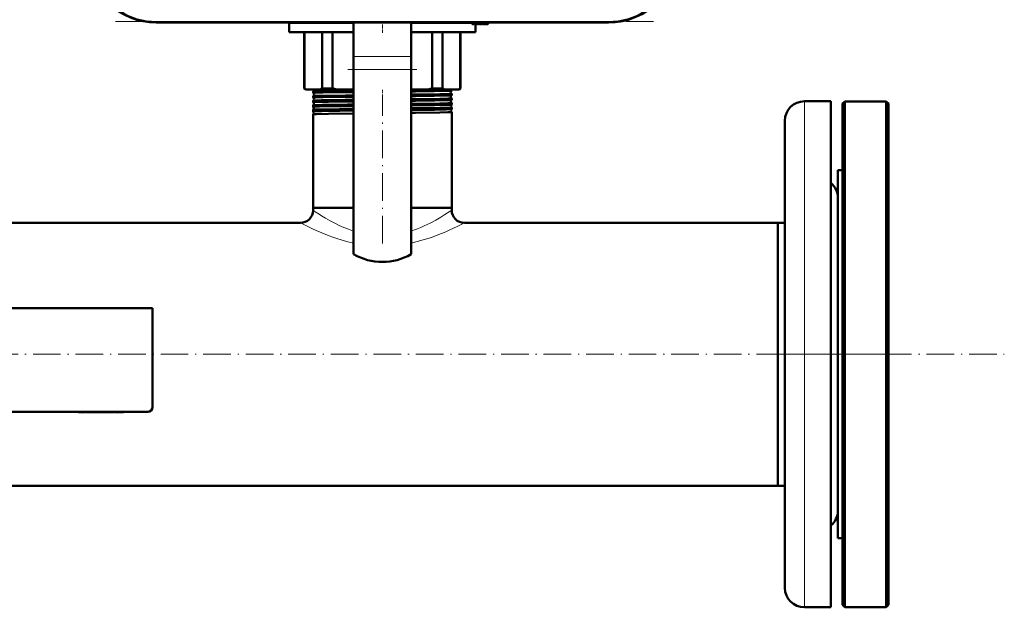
# Model space of a CAD drawing. Extents: x -1861 to 2179, y -1874 to 646.
# Tile 28 of 73: x 314 to 742, y -1874 to -1618. Entities that reach past the tile are written whole.
import ezdxf

# ---------------------------------------------------------------- set-up
doc = ezdxf.new("R2010")
doc.units = 0
doc.linetypes.add('DASHDOT', pattern=[18.5, 12, -3, 0.5, -3])

msp = doc.modelspace()

# ---------------------------------------------------------------- linework, layer by layer
at = {"color": 7, "linetype": 'DASHDOT', "lineweight": 18}
for p, q in [((589.51, -1618.73), (353.62, -1618.73)), ((456.57, -1639.66), (486.57, -1639.66)), ((471.57, -1715.24), (471.57, -1651.17)), ((-438.83, -1763.49), (741.97, -1763.49)), ((642.06, -1763.49), (696.07, -1763.49))]:
    msp.add_line(p, q, dxfattribs=at)
at = {"color": 7, "lineweight": 18}
for p, q in [((373.28, -1618.73), (373.28, -1619.23)), ((569.85, -1618.73), (373.28, -1618.73)), ((512.64, -1619.96), (512.57, -1619.23)), ((569.85, -1618.73), (569.85, -1619.23)), ((459.07, -1634), (484.07, -1634)), ((459.07, -1639.66), (484.07, -1639.66)), ((655.07, -1763.49), (655.07, -1653.46)), ((655.07, -1873.53), (655.07, -1763.49))]:
    msp.add_line(p, q, dxfattribs=at)
at = {"color": 7, "lineweight": 50}
for p, q in [((569.85, -1619.23), (373.28, -1619.23)), ((431.07, -1619.34), (431.07, -1619.23)), ((431.07, -1623.34), (431.07, -1619.34)), ((431.07, -1619.34), (459.07, -1619.34)), ((459.07, -1619.34), (431.07, -1619.34)), ((459.07, -1634), (459.07, -1619.23)), ((484.07, -1634), (484.07, -1619.23)), ((484.07, -1619.34), (510.58, -1619.34)), ((510.58, -1619.34), (484.07, -1619.34)), ((510.57, -1619.23), (510.62, -1619.82)), ((510.79, -1619.88), (510.94, -1619.73)), ((510.94, -1619.73), (511.08, -1619.93)), ((511.23, -1619.95), (511.45, -1619.73)), ((511.45, -1619.73), (511.59, -1619.93)), ((511.74, -1619.95), (511.96, -1619.73)), ((511.96, -1619.73), (512.1, -1619.93)), ((512.07, -1619.89), (512.07, -1623.34)), ((512.25, -1619.95), (512.47, -1619.73)), ((512.47, -1619.73), (512.61, -1619.93)), ((512.98, -1619.73), (512.76, -1619.95)), ((513.12, -1619.93), (512.98, -1619.73)), ((513.49, -1619.73), (513.27, -1619.95)), ((513.63, -1619.93), (513.49, -1619.73)), ((514, -1619.73), (513.78, -1619.95)), ((514.14, -1619.93), (514, -1619.73)), ((514.51, -1619.73), (514.29, -1619.95)), ((514.65, -1619.93), (514.51, -1619.73)), ((515.02, -1619.73), (514.8, -1619.95)), ((515.16, -1619.93), (515.02, -1619.73)), ((515.53, -1619.73), (515.31, -1619.95)), ((515.67, -1619.93), (515.53, -1619.73)), ((516.04, -1619.73), (515.82, -1619.95)), ((516.18, -1619.93), (516.04, -1619.73)), ((516.55, -1619.73), (516.33, -1619.95)), ((516.69, -1619.93), (516.55, -1619.73)), ((517.06, -1619.73), (516.84, -1619.95)), ((517.19, -1619.92), (517.06, -1619.73)), ((517.52, -1619.73), (517.35, -1619.93)), ((517.57, -1619.23), (517.52, -1619.73)), ((459.07, -1623.34), (431.07, -1623.34)), ((437.57, -1647.84), (437.57, -1623.34)), ((437.72, -1623.34), (437.72, -1647.84)), ((445.36, -1647.84), (445.36, -1623.34)), ((449.9, -1623.34), (449.9, -1647.84)), ((512.07, -1623.34), (484.07, -1623.34)), ((493.23, -1647.84), (493.23, -1623.34)), ((497.77, -1623.34), (497.77, -1647.84)), ((505.41, -1647.84), (505.41, -1623.34)), ((505.57, -1623.34), (505.57, -1647.84)), ((459.07, -1634), (459.07, -1639.66)), ((484.07, -1634), (484.07, -1639.66)), ((459.07, -1719.99), (459.07, -1639.66)), ((484.07, -1719.99), (484.07, -1639.66)), ((438.07, -1648.34), (437.57, -1647.84)), ((437.72, -1647.84), (437.57, -1647.84)), ((449.9, -1647.84), (445.36, -1647.84)), ((497.77, -1647.84), (493.23, -1647.84)), ((505.57, -1647.84), (505.07, -1648.34)), ((505.57, -1647.84), (505.41, -1647.84)), ((438.07, -1648.34), (438.43, -1648.34)), ((438.43, -1648.34), (444.65, -1648.34)), ((441.42, -1649.83), (441.42, -1649.23)), ((441.42, -1651.85), (441.42, -1651.21)), ((444.65, -1648.34), (451.62, -1648.34)), ((451.62, -1648.34), (459.07, -1648.34)), ((484.07, -1648.34), (491.51, -1648.34)), ((484.07, -1648.6), (486.02, -1648.57)), ((484.07, -1649.19), (486.02, -1649.17)), ((484.07, -1650.58), (486.02, -1650.56)), ((484.07, -1651.21), (486.02, -1651.18)), ((491.51, -1648.34), (498.48, -1648.34)), ((498.48, -1648.34), (504.7, -1648.34)), ((501.72, -1648.83), (501.72, -1648.34)), ((501.72, -1650.84), (501.72, -1650.22)), ((501.72, -1652.86), (501.72, -1652.21)), ((504.7, -1648.34), (505.07, -1648.34)), ((441.42, -1653.87), (441.42, -1653.2)), ((441.42, -1655.89), (441.42, -1655.18)), ((441.42, -1655.89), (441.42, -1655.89)), ((484.07, -1652.57), (486.02, -1652.55)), ((484.07, -1653.22), (486.02, -1653.2)), ((484.07, -1654.55), (486.02, -1654.53)), ((484.07, -1655.24), (486.02, -1655.22)), ((484.07, -1656.53), (486.02, -1656.51)), ((501.71, -1654.88), (501.72, -1654.88)), ((501.72, -1656.17), (501.71, -1656.17)), ((501.72, -1654.88), (501.72, -1654.19)), ((501.72, -1656.9), (501.72, -1656.17)), ((655.07, -1653.46), (666.57, -1653.46)), ((666.57, -1763.49), (666.57, -1653.46)), ((671.57, -1654.49), (672.57, -1653.49)), ((671.57, -1872.49), (671.57, -1654.49)), ((672.57, -1873.49), (672.57, -1653.49)), ((672.57, -1653.49), (690.57, -1653.49)), ((690.57, -1873.49), (690.57, -1653.49)), ((690.57, -1653.49), (691.57, -1654.49)), ((691.57, -1872.49), (691.57, -1654.49)), ((441.42, -1657.16), (441.42, -1657.16)), ((441.42, -1657.91), (441.42, -1657.16)), ((441.42, -1657.91), (441.42, -1657.91)), ((441.42, -1659.14), (441.42, -1659.13)), ((441.42, -1699.84), (441.42, -1659.14)), ((484.07, -1657.27), (486.02, -1657.24)), ((484.07, -1658.51), (486.02, -1658.49)), ((501.71, -1656.9), (501.72, -1656.9)), ((501.72, -1658.15), (501.71, -1658.14)), ((501.72, -1699.84), (501.72, -1658.15)), ((646.57, -1763.49), (646.57, -1661.96)), ((669.57, -1693.29), (669.57, -1683.49)), ((669.57, -1683.49), (671.57, -1683.49)), ((669.57, -1843.49), (669.57, -1693.29)), ((459.07, -1699.84), (441.42, -1699.84)), ((459.07, -1699.84), (441.42, -1699.84)), ((441.42, -1700.84), (441.42, -1699.84)), ((486.02, -1699.84), (484.07, -1699.84)), ((501.72, -1699.84), (484.07, -1699.84)), ((501.72, -1699.84), (486.02, -1699.84)), ((501.72, -1700.84), (501.72, -1699.84)), ((435.92, -1706.34), (187.22, -1706.34)), ((643.57, -1706.34), (507.22, -1706.34)), ((643.57, -1713.34), (643.57, -1706.34)), ((643.57, -1706.34), (646.57, -1706.34)), ((643.57, -1820.64), (643.57, -1706.34)), ((643.57, -1820.64), (643.57, -1713.34)), ((371.57, -1743.49), (287.57, -1743.49)), ((371.56, -1786.49), (371.57, -1743.49)), ((646.57, -1865.03), (646.57, -1763.49)), ((666.57, -1873.53), (666.57, -1763.49)), ((289.56, -1788.49), (369.56, -1788.49)), ((339.49, -1788.49), (339.49, -1788.59)), ((341, -1788.59), (339.49, -1788.59)), ((341, -1788.49), (341, -1788.59)), ((341, -1788.59), (342.35, -1788.59)), ((342.35, -1788.49), (342.35, -1788.59)), ((342.56, -1788.59), (342.56, -1788.49)), ((342.56, -1788.59), (343.32, -1788.59)), ((343.32, -1788.49), (343.32, -1788.59)), ((343.32, -1788.59), (347.89, -1788.59)), ((347.89, -1788.49), (347.89, -1788.59)), ((350.36, -1788.59), (347.89, -1788.59)), ((350.35, -1788.49), (350.35, -1788.59)), ((351.08, -1788.59), (350.35, -1788.59)), ((351.08, -1788.49), (351.08, -1788.59)), ((351.08, -1788.59), (354.01, -1788.59)), ((354.01, -1788.49), (354.01, -1788.59)), ((354.67, -1788.59), (354.01, -1788.59)), ((354.67, -1788.49), (354.67, -1788.59)), ((354.93, -1788.59), (354.67, -1788.59)), ((354.93, -1788.49), (354.93, -1788.59)), ((355.3, -1788.49), (355.3, -1788.59)), ((356.61, -1788.59), (355.3, -1788.59)), ((356.61, -1788.49), (356.61, -1788.59)), ((357.63, -1788.59), (356.61, -1788.59)), ((357.63, -1788.49), (357.63, -1788.59)), ((358.94, -1788.59), (357.63, -1788.59)), ((358.94, -1788.49), (358.94, -1788.59)), ((643.57, -1820.64), (-340.43, -1820.64)), ((643.57, -1820.64), (646.57, -1820.64)), ((669.57, -1843.49), (671.57, -1843.49)), ((655.07, -1873.53), (666.57, -1873.53)), ((671.57, -1872.49), (672.57, -1873.49)), ((672.57, -1873.49), (690.57, -1873.49)), ((690.57, -1873.49), (691.57, -1872.49))]:
    msp.add_line(p, q, dxfattribs=at)
at = {"color": 7, "linetype": 'DASHDOT', "lineweight": 18, "ltscale": 0.120001}
msp.add_line((471.57, -1623.74), (471.57, -1618.94), dxfattribs=at)
at = {"color": 7, "linetype": 'DASHDOT', "lineweight": 18, "ltscale": 0.028003}
msp.add_line((512.65, -1620.08), (512.55, -1618.96), dxfattribs=at)
at = {"color": 7, "linetype": 'DASHDOT', "lineweight": 18, "ltscale": 0.038007}
msp.add_line((471.57, -1649.97), (471.57, -1648.45), dxfattribs=at)
at = {"color": 7, "linetype": 'DASHDOT', "lineweight": 18, "ltscale": 0.03884}
msp.add_line((471.57, -1651.98), (471.57, -1650.43), dxfattribs=at)
at = {"color": 7, "linetype": 'DASHDOT', "lineweight": 18, "ltscale": 0.03981}
msp.add_line((471.57, -1654), (471.57, -1652.41), dxfattribs=at)
at = {"color": 7, "linetype": 'DASHDOT', "lineweight": 18, "ltscale": 0.040918}
msp.add_line((471.57, -1656.03), (471.57, -1654.39), dxfattribs=at)
at = {"color": 7, "linetype": 'DASHDOT', "lineweight": 18, "ltscale": 0.003015}
msp.add_line((344.61, -1788.48), (344.61, -1788.6), dxfattribs=at)
at = {"color": 7, "linetype": 'DASHDOT', "lineweight": 18, "ltscale": 0.003018}
msp.add_line((347.91, -1788.48), (347.91, -1788.6), dxfattribs=at)
at = {"color": 7, "lineweight": 50}
for points in [[(441.42, -1649.83), (441.42, -1649.83), (441.42, -1649.83), (441.42, -1649.83), (441.43, -1649.82), (441.45, -1649.82), (441.73, -1649.79), (442.24, -1649.76), (445.63, -1649.66), (456.52, -1649.5), (459.07, -1649.47)], [(441.42, -1651.21), (441.45, -1651.2), (441.52, -1651.19), (442.04, -1651.15), (445.21, -1651.05), (455.54, -1650.9), (459.07, -1650.85)], [(441.42, -1651.85), (441.42, -1651.85), (441.42, -1651.85), (441.42, -1651.84), (441.43, -1651.84), (441.45, -1651.83), (441.73, -1651.8), (442.24, -1651.77), (445.63, -1651.68), (456.5, -1651.51), (459.07, -1651.48)], [(441.43, -1649.22), (441.53, -1649.2), (442.06, -1649.16), (445.26, -1649.07), (455.65, -1648.91), (459.07, -1648.87)], [(486.02, -1648.57), (496.49, -1648.42), (499.95, -1648.34)], [(486.02, -1649.17), (494.15, -1649.06), (499.23, -1648.96), (501.14, -1648.89), (501.61, -1648.85), (501.7, -1648.83)], [(486.02, -1650.56), (496.6, -1650.41), (500.05, -1650.33), (501.52, -1650.26), (501.69, -1650.23), (501.71, -1650.23), (501.71, -1650.23), (501.71, -1650.22), (501.72, -1650.22)], [(486.02, -1651.18), (494.14, -1651.07), (497.39, -1651.01), (500.53, -1650.93), (501.53, -1650.88), (501.67, -1650.86), (501.71, -1650.85)], [(486.02, -1652.55), (496.6, -1652.39), (500.05, -1652.31), (501.52, -1652.24), (501.69, -1652.22), (501.71, -1652.21), (501.71, -1652.21), (501.71, -1652.21), (501.72, -1652.21)], [(441.42, -1653.19), (441.44, -1653.19), (441.51, -1653.17), (442.02, -1653.14), (445.16, -1653.04), (455.45, -1652.88), (459.07, -1652.84)], [(441.42, -1653.87), (441.42, -1653.86), (441.42, -1653.86), (441.43, -1653.86), (441.51, -1653.84), (442.24, -1653.79), (445.21, -1653.7), (448.17, -1653.65), (459.07, -1653.5)], [(441.42, -1655.17), (441.45, -1655.17), (441.56, -1655.15), (442.4, -1655.1), (445.57, -1655.01), (456.47, -1654.85), (459.07, -1654.82)], [(441.42, -1655.89), (441.42, -1655.88), (441.42, -1655.88), (441.43, -1655.88), (441.51, -1655.86), (442.24, -1655.81), (444.16, -1655.75), (450.62, -1655.63), (459.07, -1655.52)], [(486.02, -1653.2), (494.16, -1653.09), (497.41, -1653.03), (500.54, -1652.95), (501.54, -1652.89), (501.68, -1652.87), (501.71, -1652.86)], [(486.02, -1654.53), (496.6, -1654.38), (500.05, -1654.3), (501.52, -1654.23), (501.69, -1654.2), (501.71, -1654.2), (501.71, -1654.19), (501.71, -1654.19), (501.72, -1654.19)], [(486.02, -1655.22), (494.19, -1655.11), (499.27, -1655.01), (500.97, -1654.95), (501.47, -1654.92), (501.67, -1654.89), (501.7, -1654.89), (501.71, -1654.88)], [(486.02, -1656.51), (496.6, -1656.36), (500.05, -1656.28), (501.52, -1656.21), (501.69, -1656.18), (501.71, -1656.18), (501.71, -1656.17), (501.71, -1656.17), (501.72, -1656.17)], [(441.42, -1657.16), (441.43, -1657.15), (441.47, -1657.14), (441.76, -1657.11), (443.98, -1657.03), (446.74, -1656.97), (459.07, -1656.8)], [(441.42, -1657.91), (441.42, -1657.91), (441.42, -1657.91), (441.42, -1657.9), (441.43, -1657.9), (441.46, -1657.89), (441.86, -1657.85), (442.64, -1657.82), (445.22, -1657.75), (453.11, -1657.62), (459.07, -1657.54)], [(441.42, -1659.13), (441.43, -1659.13), (441.45, -1659.12), (441.61, -1659.1), (442.85, -1659.04), (448.2, -1658.92), (459.07, -1658.78)], [(486.02, -1657.24), (494.21, -1657.13), (499.28, -1657.03), (501.16, -1656.96), (501.63, -1656.92), (501.7, -1656.91), (501.71, -1656.9)], [(486.02, -1658.49), (496.6, -1658.34), (500.05, -1658.25), (501.52, -1658.18), (501.69, -1658.16), (501.71, -1658.16), (501.71, -1658.15), (501.71, -1658.15), (501.72, -1658.15)]]:
    msp.add_lwpolyline(points, dxfattribs=at)
at = {"color": 7, "lineweight": 18}
for points in [[(441.42, -1700.84), (442.4, -1701.5), (444.03, -1702.55), (445.08, -1703.21), (446.89, -1704.28), (448.93, -1705.44), (450.82, -1706.43), (452.84, -1707.42), (454.82, -1708.3), (456.9, -1709.14), (459.07, -1709.9)], [(484.07, -1709.9), (485.46, -1709.42), (486.81, -1708.91), (488.33, -1708.29), (489.79, -1707.65), (492.38, -1706.4), (494.79, -1705.11), (496.94, -1703.87), (498.78, -1702.75), (501.72, -1700.84)], [(435.92, -1706.34), (438.59, -1707.69), (441.2, -1708.94), (442.74, -1709.64), (445.28, -1710.73), (448.39, -1711.96), (450.04, -1712.56), (451.75, -1713.14), (454.11, -1713.87), (456.55, -1714.54), (459.07, -1715.13)], [(484.07, -1715.13), (486.75, -1714.5), (489.35, -1713.78), (491.86, -1712.98), (493.67, -1712.36), (495.41, -1711.71), (497.31, -1710.96), (499.11, -1710.2), (500.95, -1709.39), (504.1, -1707.91), (507.22, -1706.34)]]:
    msp.add_lwpolyline(points, dxfattribs=at)
at = {"color": 7, "lineweight": 50}
for centre, radius, start, end in [((373.28, -1589.23), 30, 184, 270), ((569.85, -1589.23), 30, 270, 356), ((569.85, -1589.23), 30, 270, 346.5066), ((510.72, -1619.81), 0.1, 185, 315), ((511.16, -1619.88), 0.1, 215, 315), ((511.67, -1619.88), 0.1, 215, 315), ((512.18, -1619.88), 0.1, 215, 315), ((512.69, -1619.88), 0.1, 215, 315), ((513.2, -1619.88), 0.1, 215, 315), ((513.71, -1619.88), 0.1, 215, 315), ((514.22, -1619.88), 0.1, 215, 315), ((514.73, -1619.88), 0.1, 215, 315), ((515.24, -1619.88), 0.1, 215, 315), ((515.75, -1619.88), 0.1, 215, 315), ((516.26, -1619.88), 0.1, 215, 315), ((516.77, -1619.88), 0.1, 215, 315), ((517.27, -1619.87), 0.1, 215, 319.585), ((443.64, -1640.15), 9.71, 232.3802, 237.5228), ((439.44, -1640.15), 9.71, 302.4772, 307.6198), ((460.54, -1614.44), 35.06, 252.3376, 255.2677), ((482.59, -1614.44), 35.06, 284.7323, 287.6624), ((503.69, -1640.15), 9.71, 232.3802, 237.5228), ((499.49, -1640.15), 9.71, 302.4772, 307.6198), ((441.43, -1649.24), 0.0166, 96.2604, 152.2426), ((441.43, -1649.83), 0.0131, 202.8017, 260.0399), ((441.13, -1650.52), 0.742, 358.5306, 66.7182), ((441.13, -1650.53), 0.742, 293.2566, 358.7704), ((441.43, -1651.22), 0.0128, 99.7161, 157.0454), ((441.43, -1651.84), 0.0106, 198.784, 256.3037), ((441.1, -1652.52), 0.743, 358.5564, 63.9096), ((441.17, -1648.53), 0.741, 290.5676, 358.8078), ((441.16, -1648.52), 0.747, 358.6477, 14.0094), ((501.98, -1649.52), 0.743, 111.9558, 187.1036), ((501.98, -1649.53), 0.741, 186.8324, 248.1318), ((502.02, -1651.52), 0.743, 114.6955, 187.0738), ((502.02, -1651.53), 0.742, 186.8602, 245.3779), ((501.7, -1648.82), 0.0148, 278.1725, 334.7572), ((501.7, -1650.23), 0.0144, 25.0637, 81.9783), ((501.7, -1650.84), 0.0117, 281.8731, 339.3227), ((501.7, -1652.21), 0.0115, 20.8385, 78.4599), ((441.1, -1652.52), 0.743, 296.0569, 358.7416), ((441.42, -1653.2), 0.0102, 103.6988, 161.5501), ((441.42, -1653.86), 0.00891, 195.3982, 252.0648), ((441.06, -1654.52), 0.744, 358.576, 61.0004), ((441.06, -1654.52), 0.743, 298.9713, 358.7247), ((441.42, -1655.18), 0.0085, 107.8436, 165.0797), ((441.03, -1656.52), 0.744, 358.5908, 57.9757), ((441.03, -1656.52), 0.744, 302.0123, 358.7062), ((502.05, -1653.52), 0.744, 117.5499, 187.0528), ((502.05, -1653.53), 0.743, 186.8923, 242.5147), ((502.09, -1655.52), 0.744, 120.5158, 187.04), ((502.09, -1655.52), 0.743, 186.9091, 239.5376), ((501.71, -1652.85), 0.00962, 285.9345, 343.1787), ((501.71, -1654.19), 0.00926, 16.5559, 74.1981), ((655.07, -1661.96), 8.5, 90, 180), ((440.99, -1658.52), 0.745, 358.6055, 54.8131), ((440.99, -1658.52), 0.745, 305.1627, 358.6932), ((502.12, -1657.52), 0.745, 123.6108, 187.0226), ((502.12, -1657.52), 0.744, 186.9247, 236.4417), ((661.07, -1695.46), 8.5, 0, 49.6798), ((435.92, -1700.84), 5.5, 270, 0), ((507.22, -1700.84), 5.5, 180, 270), ((471.57, -1698.34), 25, 240, 300), ((369.56, -1786.49), 2, 269.9994, 359.9994), ((661.07, -1831.53), 8.5, 310.3202, 360), ((655.07, -1865.03), 8.5, 180, 270)]:
    msp.add_arc(centre, radius, start, end, dxfattribs=at)
at = {"color": 7, "lineweight": 18}
for centre, start, end in [((373.28, -1589.23), 205.3037, 270), ((569.85, -1589.23), 270, 334.723)]:
    msp.add_arc(centre, 29.5, start, end, dxfattribs=at)

doc.saveas('drawing.dxf')
